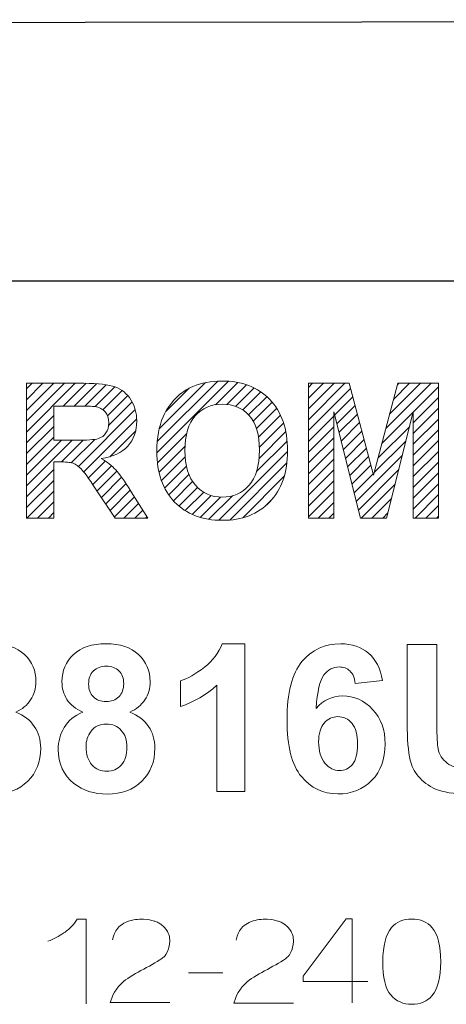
# Model space of a CAD drawing. Header units: millimetres. Extents: x 5 to 192, y 9 to 98.
# Tile 14 of 52: x 37 to 44, y 70 to 87. Entities that reach past the tile are written whole.
import ezdxf

# ---------------------------------------------------------------- set-up
doc = ezdxf.new("R2010")
doc.units = ezdxf.units.MM
doc.header["$MEASUREMENT"] = 0
doc.layers.add('Vrstva 1', color=7, linetype='Continuous')

msp = doc.modelspace()

# ---------------------------------------------------------------- linework, layer by layer
at = {"layer": 'Vrstva 1', "color": 250, "lineweight": 25}
msp.add_open_spline([(27.474, 82.469), (27.474, 82.469), (27.474, 85.739), (27.474, 85.739), (27.474, 85.739), (27.474, 85.739), (27.517, 86.088), (27.517, 86.088), (27.517, 86.088), (27.517, 86.088), (27.648, 86.35), (27.648, 86.35), (27.648, 86.35), (27.648, 86.35), (27.866, 86.524), (27.866, 86.524), (27.866, 86.524), (27.866, 86.524), (28.128, 86.698), (28.128, 86.698), (28.128, 86.698), (28.128, 86.698), (28.389, 86.786), (28.389, 86.786), (28.389, 86.786), (28.389, 86.786), (28.651, 86.829), (28.651, 86.829), (28.651, 86.829), (28.651, 86.829), (70.578, 86.881), (70.578, 86.881), (70.578, 86.881), (70.578, 86.881), (70.977, 86.836), (70.977, 86.836), (70.977, 86.836), (70.977, 86.836), (71.243, 86.704), (71.243, 86.704), (71.243, 86.704), (71.243, 86.704), (71.42, 86.482), (71.42, 86.482), (71.42, 86.482), (71.42, 86.482), (71.553, 86.216), (71.553, 86.216), (71.553, 86.216), (71.553, 86.216), (71.642, 85.906), (71.642, 85.906), (71.642, 85.906), (71.642, 85.906), (71.642, 82.451), (71.642, 82.451)], degree=3, knots=[0, 0, 0, 0, 0.071429, 0.071429, 0.071429, 0.071429, 0.142857, 0.142857, 0.142857, 0.142857, 0.214286, 0.214286, 0.214286, 0.214286, 0.285714, 0.285714, 0.285714, 0.285714, 0.357143, 0.357143, 0.357143, 0.357143, 0.428571, 0.428571, 0.428571, 0.428571, 0.5, 0.5, 0.5, 0.5, 0.571429, 0.571429, 0.571429, 0.571429, 0.642857, 0.642857, 0.642857, 0.642857, 0.714286, 0.714286, 0.714286, 0.714286, 0.785714, 0.785714, 0.785714, 0.785714, 0.857143, 0.857143, 0.857143, 0.857143, 0.928571, 0.928571, 0.928571, 0.928571, 1, 1, 1, 1], dxfattribs=at)
at = {"layer": 'Vrstva 1', "lineweight": 25}
msp.add_open_spline([(71.704, 82.482), (71.704, 82.482), (27.53, 82.482), (27.53, 82.482)], degree=3, dxfattribs=at)
at = {"layer": 'Vrstva 1', "color": 250, "lineweight": 5}
for points in [[(36.984, 80.666), (36.984, 80.666), (37.079, 80.761), (37.079, 80.761)], [(36.984, 80.484), (36.984, 80.484), (37.26, 80.761), (37.26, 80.761)], [(36.984, 80.303), (36.984, 80.303), (37.442, 80.761), (37.442, 80.761)], [(36.984, 80.121), (36.984, 80.121), (37.624, 80.761), (37.624, 80.761)], [(36.984, 79.94), (36.984, 79.94), (37.805, 80.761), (37.805, 80.761)], [(37.603, 80.377), (37.603, 80.377), (37.986, 80.76), (37.986, 80.76)], [(37.784, 80.377), (37.784, 80.377), (38.162, 80.754), (38.162, 80.754)], [(37.965, 80.376), (37.965, 80.376), (38.326, 80.736), (38.326, 80.736)], [(39.178, 79.592), (39.178, 79.592), (40.382, 80.795), (40.382, 80.795)], [(39.185, 79.78), (39.185, 79.78), (40.202, 80.797), (40.202, 80.797)], [(39.217, 79.994), (39.217, 79.994), (39.996, 80.773), (39.996, 80.773)], [(40.167, 80.399), (40.167, 80.399), (40.542, 80.774), (40.542, 80.774)], [(40.354, 80.404), (40.354, 80.404), (40.685, 80.736), (40.685, 80.736)], [(41.73, 80.691), (41.73, 80.691), (41.799, 80.761), (41.799, 80.761)], [(41.73, 80.51), (41.73, 80.51), (41.981, 80.761), (41.981, 80.761)], [(41.73, 80.328), (41.73, 80.328), (42.162, 80.761), (42.162, 80.761)], [(41.73, 80.146), (41.73, 80.146), (42.344, 80.761), (42.344, 80.761)], [(43.032, 79.997), (43.032, 79.997), (43.796, 80.761), (43.796, 80.761)], [(43.097, 80.243), (43.097, 80.243), (43.615, 80.761), (43.615, 80.761)], [(43.162, 80.489), (43.162, 80.489), (43.433, 80.761), (43.433, 80.761)], [(43.227, 80.736), (43.227, 80.736), (43.251, 80.761), (43.251, 80.761)], [(38.139, 80.368), (38.139, 80.368), (38.472, 80.701), (38.472, 80.701)], [(38.268, 80.316), (38.268, 80.316), (38.592, 80.64), (38.592, 80.64)], [(38.347, 80.213), (38.347, 80.213), (38.687, 80.554), (38.687, 80.554)], [(39.329, 80.288), (39.329, 80.288), (39.719, 80.677), (39.719, 80.677)], [(40.503, 80.372), (40.503, 80.372), (40.814, 80.683), (40.814, 80.683)], [(40.624, 80.312), (40.624, 80.312), (40.928, 80.615), (40.928, 80.615)], [(41.73, 79.965), (41.73, 79.965), (42.438, 80.673), (42.438, 80.673)], [(42.968, 79.751), (42.968, 79.751), (43.92, 80.703), (43.92, 80.703)], [(38.365, 80.05), (38.365, 80.05), (38.762, 80.446), (38.762, 80.446)], [(40.723, 80.229), (40.723, 80.229), (41.029, 80.535), (41.029, 80.535)], [(40.8, 80.124), (40.8, 80.124), (41.118, 80.443), (41.118, 80.443)], [(42.169, 80.222), (42.169, 80.222), (42.476, 80.53), (42.476, 80.53)], [(42.205, 80.077), (42.205, 80.077), (42.515, 80.387), (42.515, 80.387)], [(43.495, 80.096), (43.495, 80.096), (43.92, 80.521), (43.92, 80.521)], [(36.984, 79.758), (36.984, 79.758), (37.443, 80.216), (37.443, 80.216)], [(37.858, 79.361), (37.858, 79.361), (38.814, 80.317), (38.814, 80.317)], [(40.855, 79.998), (40.855, 79.998), (41.196, 80.339), (41.196, 80.339)], [(40.889, 79.851), (40.889, 79.851), (41.26, 80.222), (41.26, 80.222)], [(42.242, 79.932), (42.242, 79.932), (42.553, 80.243), (42.553, 80.243)], [(43.495, 79.915), (43.495, 79.915), (43.92, 80.34), (43.92, 80.34)], [(37.947, 79.268), (37.947, 79.268), (38.839, 80.16), (38.839, 80.16)], [(40.904, 79.684), (40.904, 79.684), (41.312, 80.091), (41.312, 80.091)], [(41.73, 79.783), (41.73, 79.783), (42.155, 80.208), (42.155, 80.208)], [(42.278, 79.787), (42.278, 79.787), (42.591, 80.1), (42.591, 80.1)], [(43.495, 79.733), (43.495, 79.733), (43.92, 80.158), (43.92, 80.158)], [(36.984, 79.577), (36.984, 79.577), (37.443, 80.035), (37.443, 80.035)], [(38.384, 79.524), (38.384, 79.524), (38.822, 79.962), (38.822, 79.962)], [(39.188, 79.421), (39.188, 79.421), (39.678, 79.91), (39.678, 79.91)], [(40.899, 79.497), (40.899, 79.497), (41.349, 79.947), (41.349, 79.947)], [(41.73, 79.602), (41.73, 79.602), (42.155, 80.027), (42.155, 80.027)], [(42.315, 79.642), (42.315, 79.642), (42.629, 79.956), (42.629, 79.956)], [(42.903, 79.504), (42.903, 79.504), (43.434, 80.035), (43.434, 80.035)], [(43.495, 79.552), (43.495, 79.552), (43.92, 79.977), (43.92, 79.977)], [(36.984, 79.395), (36.984, 79.395), (37.443, 79.853), (37.443, 79.853)], [(36.984, 79.213), (36.984, 79.213), (37.572, 79.801), (37.572, 79.801)], [(36.984, 79.032), (36.984, 79.032), (37.754, 79.801), (37.754, 79.801)], [(37.573, 79.439), (37.573, 79.439), (37.937, 79.803), (37.937, 79.803)], [(37.737, 79.422), (37.737, 79.422), (38.132, 79.816), (38.132, 79.816)], [(40.856, 79.273), (40.856, 79.273), (41.371, 79.788), (41.371, 79.788)], [(41.73, 79.42), (41.73, 79.42), (42.155, 79.845), (42.155, 79.845)], [(42.351, 79.497), (42.351, 79.497), (42.667, 79.813), (42.667, 79.813)], [(42.838, 79.258), (42.838, 79.258), (43.373, 79.792), (43.373, 79.792)], [(43.495, 79.37), (43.495, 79.37), (43.92, 79.795), (43.92, 79.795)], [(39.214, 79.265), (39.214, 79.265), (39.652, 79.702), (39.652, 79.702)], [(40.22, 78.455), (40.22, 78.455), (41.378, 79.614), (41.378, 79.614)], [(41.73, 79.239), (41.73, 79.239), (42.155, 79.664), (42.155, 79.664)], [(42.388, 79.352), (42.388, 79.352), (42.705, 79.67), (42.705, 79.67)], [(43.495, 79.189), (43.495, 79.189), (43.92, 79.614), (43.92, 79.614)], [(38.024, 79.164), (38.024, 79.164), (38.31, 79.45), (38.31, 79.45)], [(39.255, 79.124), (39.255, 79.124), (39.654, 79.523), (39.654, 79.523)], [(40.405, 78.459), (40.405, 78.459), (41.367, 79.421), (41.367, 79.421)], [(41.73, 79.057), (41.73, 79.057), (42.155, 79.482), (42.155, 79.482)], [(42.424, 79.207), (42.424, 79.207), (42.743, 79.526), (42.743, 79.526)], [(42.533, 78.772), (42.533, 78.772), (43.311, 79.55), (43.311, 79.55)], [(43.495, 79.007), (43.495, 79.007), (43.92, 79.432), (43.92, 79.432)], [(36.984, 78.85), (36.984, 78.85), (37.443, 79.309), (37.443, 79.309)], [(38.098, 79.056), (38.098, 79.056), (38.414, 79.372), (38.414, 79.372)], [(38.171, 78.948), (38.171, 78.948), (38.505, 79.282), (38.505, 79.282)], [(39.309, 78.997), (39.309, 78.997), (39.675, 79.363), (39.675, 79.363)], [(39.377, 78.883), (39.377, 78.883), (39.718, 79.224), (39.718, 79.224)], [(41.73, 78.876), (41.73, 78.876), (42.155, 79.301), (42.155, 79.301)], [(42.46, 79.062), (42.46, 79.062), (42.781, 79.383), (42.781, 79.383)], [(42.497, 78.917), (42.497, 78.917), (42.82, 79.239), (42.82, 79.239)], [(42.57, 78.627), (42.57, 78.627), (43.25, 79.307), (43.25, 79.307)], [(43.495, 78.826), (43.495, 78.826), (43.92, 79.251), (43.92, 79.251)], [(36.984, 78.669), (36.984, 78.669), (37.443, 79.127), (37.443, 79.127)], [(38.244, 78.839), (38.244, 78.839), (38.585, 79.18), (38.585, 79.18)], [(38.317, 78.73), (38.317, 78.73), (38.659, 79.072), (38.659, 79.072)], [(39.458, 78.782), (39.458, 78.782), (39.78, 79.105), (39.78, 79.105)], [(40.624, 78.497), (40.624, 78.497), (41.323, 79.195), (41.323, 79.195)], [(41.73, 78.694), (41.73, 78.694), (42.155, 79.119), (42.155, 79.119)], [(42.617, 78.492), (42.617, 78.492), (43.189, 79.064), (43.189, 79.064)], [(43.495, 78.644), (43.495, 78.644), (43.92, 79.069), (43.92, 79.069)], [(36.989, 78.492), (36.989, 78.492), (37.443, 78.946), (37.443, 78.946)], [(38.389, 78.622), (38.389, 78.622), (38.73, 78.962), (38.73, 78.962)], [(39.55, 78.693), (39.55, 78.693), (39.864, 79.007), (39.864, 79.007)], [(39.655, 78.617), (39.655, 78.617), (39.966, 78.928), (39.966, 78.928)], [(41.73, 78.512), (41.73, 78.512), (42.155, 78.938), (42.155, 78.938)], [(37.171, 78.492), (37.171, 78.492), (37.443, 78.764), (37.443, 78.764)], [(38.462, 78.513), (38.462, 78.513), (38.8, 78.85), (38.8, 78.85)], [(38.623, 78.492), (38.623, 78.492), (38.869, 78.739), (38.869, 78.739)], [(39.773, 78.553), (39.773, 78.553), (40.092, 78.872), (40.092, 78.872)], [(39.906, 78.504), (39.906, 78.504), (40.247, 78.846), (40.247, 78.846)], [(40.054, 78.471), (40.054, 78.471), (40.45, 78.866), (40.45, 78.866)], [(40.995, 78.686), (40.995, 78.686), (41.13, 78.821), (41.13, 78.821)], [(41.891, 78.492), (41.891, 78.492), (42.155, 78.756), (42.155, 78.756)], [(42.799, 78.492), (42.799, 78.492), (43.128, 78.821), (43.128, 78.821)], [(43.525, 78.492), (43.525, 78.492), (43.92, 78.888), (43.92, 78.888)], [(37.352, 78.492), (37.352, 78.492), (37.443, 78.583), (37.443, 78.583)], [(38.805, 78.492), (38.805, 78.492), (38.939, 78.627), (38.939, 78.627)], [(42.073, 78.492), (42.073, 78.492), (42.155, 78.575), (42.155, 78.575)], [(42.98, 78.492), (42.98, 78.492), (43.066, 78.578), (43.066, 78.578)], [(43.707, 78.492), (43.707, 78.492), (43.92, 78.706), (43.92, 78.706)], [(38.986, 78.492), (38.986, 78.492), (39.009, 78.515), (39.009, 78.515)], [(43.888, 78.492), (43.888, 78.492), (43.92, 78.524), (43.92, 78.524)], [(39.709, 70.835), (39.709, 70.835), (40.289, 70.835), (40.289, 70.835)]]:
    msp.add_open_spline(points, degree=3, dxfattribs=at)
for points, knots in [([(36.984, 78.492), (36.984, 78.492), (36.984, 80.76), (36.984, 80.76), (36.984, 80.76), (36.984, 80.76), (37.948, 80.76), (37.948, 80.76), (37.948, 80.76), (38.191, 80.76), (38.367, 80.74), (38.477, 80.699), (38.477, 80.699), (38.586, 80.658), (38.675, 80.586), (38.741, 80.482), (38.741, 80.482), (38.807, 80.378), (38.839, 80.259), (38.839, 80.125), (38.839, 80.125), (38.839, 79.955), (38.789, 79.814), (38.689, 79.703), (38.689, 79.703), (38.59, 79.592), (38.44, 79.522), (38.24, 79.493), (38.24, 79.493), (38.34, 79.435), (38.422, 79.372), (38.486, 79.303), (38.486, 79.303), (38.55, 79.234), (38.637, 79.111), (38.746, 78.935), (38.746, 78.935), (38.746, 78.935), (39.024, 78.492), (39.024, 78.492), (39.024, 78.492), (39.024, 78.492), (38.476, 78.492), (38.476, 78.492), (38.476, 78.492), (38.476, 78.492), (38.145, 78.986), (38.145, 78.986), (38.145, 78.986), (38.027, 79.162), (37.947, 79.273), (37.904, 79.319), (37.904, 79.319), (37.86, 79.365), (37.814, 79.396), (37.766, 79.414), (37.766, 79.414), (37.717, 79.431), (37.641, 79.439), (37.535, 79.439), (37.535, 79.439), (37.535, 79.439), (37.443, 79.439), (37.443, 79.439), (37.443, 79.439), (37.443, 79.439), (37.443, 78.492), (37.443, 78.492), (37.443, 78.492), (37.443, 78.492), (36.984, 78.492), (36.984, 78.492)], [0, 0, 0, 0, 0.055556, 0.055556, 0.055556, 0.055556, 0.111111, 0.111111, 0.111111, 0.111111, 0.166667, 0.166667, 0.166667, 0.166667, 0.222222, 0.222222, 0.222222, 0.222222, 0.277778, 0.277778, 0.277778, 0.277778, 0.333333, 0.333333, 0.333333, 0.333333, 0.388889, 0.388889, 0.388889, 0.388889, 0.444444, 0.444444, 0.444444, 0.444444, 0.5, 0.5, 0.5, 0.5, 0.555556, 0.555556, 0.555556, 0.555556, 0.611111, 0.611111, 0.611111, 0.611111, 0.666667, 0.666667, 0.666667, 0.666667, 0.722222, 0.722222, 0.722222, 0.722222, 0.777778, 0.777778, 0.777778, 0.777778, 0.833333, 0.833333, 0.833333, 0.833333, 0.888889, 0.888889, 0.888889, 0.888889, 0.944444, 0.944444, 0.944444, 0.944444, 1, 1, 1, 1]), ([(39.178, 79.612), (39.178, 79.844), (39.213, 80.037), (39.282, 80.194), (39.282, 80.194), (39.334, 80.309), (39.404, 80.413), (39.493, 80.505), (39.493, 80.505), (39.582, 80.597), (39.68, 80.665), (39.786, 80.709), (39.786, 80.709), (39.928, 80.769), (40.09, 80.799), (40.275, 80.799), (40.275, 80.799), (40.609, 80.799), (40.877, 80.695), (41.077, 80.488), (41.077, 80.488), (41.278, 80.281), (41.378, 79.993), (41.378, 79.623), (41.378, 79.623), (41.378, 79.257), (41.279, 78.971), (41.079, 78.764), (41.079, 78.764), (40.88, 78.557), (40.614, 78.454), (40.282, 78.454), (40.282, 78.454), (39.944, 78.454), (39.676, 78.557), (39.477, 78.762), (39.477, 78.762), (39.278, 78.968), (39.178, 79.252), (39.178, 79.612)], [0, 0, 0, 0, 0.1, 0.1, 0.1, 0.1, 0.2, 0.2, 0.2, 0.2, 0.3, 0.3, 0.3, 0.3, 0.4, 0.4, 0.4, 0.4, 0.5, 0.5, 0.5, 0.5, 0.6, 0.6, 0.6, 0.6, 0.7, 0.7, 0.7, 0.7, 0.8, 0.8, 0.8, 0.8, 0.9, 0.9, 0.9, 0.9, 1, 1, 1, 1]), ([(41.73, 78.492), (41.73, 78.492), (41.73, 80.76), (41.73, 80.76), (41.73, 80.76), (41.73, 80.76), (42.415, 80.76), (42.415, 80.76), (42.415, 80.76), (42.415, 80.76), (42.826, 79.213), (42.826, 79.213), (42.826, 79.213), (42.826, 79.213), (43.233, 80.76), (43.233, 80.76), (43.233, 80.76), (43.233, 80.76), (43.92, 80.76), (43.92, 80.76), (43.92, 80.76), (43.92, 80.76), (43.92, 78.492), (43.92, 78.492), (43.92, 78.492), (43.92, 78.492), (43.495, 78.492), (43.495, 78.492), (43.495, 78.492), (43.495, 78.492), (43.495, 80.278), (43.495, 80.278), (43.495, 80.278), (43.495, 80.278), (43.045, 78.492), (43.045, 78.492), (43.045, 78.492), (43.045, 78.492), (42.604, 78.492), (42.604, 78.492), (42.604, 78.492), (42.604, 78.492), (42.155, 80.278), (42.155, 80.278), (42.155, 80.278), (42.155, 80.278), (42.155, 78.492), (42.155, 78.492), (42.155, 78.492), (42.155, 78.492), (41.73, 78.492), (41.73, 78.492)], [0, 0, 0, 0, 0.076923, 0.076923, 0.076923, 0.076923, 0.153846, 0.153846, 0.153846, 0.153846, 0.230769, 0.230769, 0.230769, 0.230769, 0.307692, 0.307692, 0.307692, 0.307692, 0.384615, 0.384615, 0.384615, 0.384615, 0.461538, 0.461538, 0.461538, 0.461538, 0.538462, 0.538462, 0.538462, 0.538462, 0.615385, 0.615385, 0.615385, 0.615385, 0.692308, 0.692308, 0.692308, 0.692308, 0.769231, 0.769231, 0.769231, 0.769231, 0.846154, 0.846154, 0.846154, 0.846154, 0.923077, 0.923077, 0.923077, 0.923077, 1, 1, 1, 1]), ([(39.65, 79.628), (39.65, 79.371), (39.71, 79.176), (39.828, 79.044), (39.828, 79.044), (39.947, 78.911), (40.097, 78.845), (40.28, 78.845), (40.28, 78.845), (40.462, 78.845), (40.612, 78.91), (40.729, 79.043), (40.729, 79.043), (40.846, 79.174), (40.905, 79.371), (40.905, 79.634), (40.905, 79.634), (40.905, 79.894), (40.848, 80.088), (40.734, 80.216), (40.734, 80.216), (40.62, 80.344), (40.468, 80.408), (40.28, 80.408), (40.28, 80.408), (40.091, 80.408), (39.939, 80.343), (39.823, 80.213), (39.823, 80.213), (39.708, 80.084), (39.65, 79.889), (39.65, 79.628)], [0, 0, 0, 0, 0.125, 0.125, 0.125, 0.125, 0.25, 0.25, 0.25, 0.25, 0.375, 0.375, 0.375, 0.375, 0.5, 0.5, 0.5, 0.5, 0.625, 0.625, 0.625, 0.625, 0.75, 0.75, 0.75, 0.75, 0.875, 0.875, 0.875, 0.875, 1, 1, 1, 1]), ([(37.443, 79.801), (37.443, 79.801), (37.781, 79.801), (37.781, 79.801), (37.781, 79.801), (38.001, 79.801), (38.138, 79.81), (38.193, 79.829), (38.193, 79.829), (38.247, 79.847), (38.29, 79.88), (38.321, 79.925), (38.321, 79.925), (38.352, 79.97), (38.368, 80.027), (38.368, 80.095), (38.368, 80.095), (38.368, 80.172), (38.347, 80.233), (38.306, 80.28), (38.306, 80.28), (38.266, 80.327), (38.208, 80.356), (38.134, 80.369), (38.134, 80.369), (38.097, 80.374), (37.985, 80.376), (37.8, 80.376), (37.8, 80.376), (37.8, 80.376), (37.443, 80.376), (37.443, 80.376), (37.443, 80.376), (37.443, 80.376), (37.443, 79.801), (37.443, 79.801)], [0, 0, 0, 0, 0.111111, 0.111111, 0.111111, 0.111111, 0.222222, 0.222222, 0.222222, 0.222222, 0.333333, 0.333333, 0.333333, 0.333333, 0.444444, 0.444444, 0.444444, 0.444444, 0.555556, 0.555556, 0.555556, 0.555556, 0.666667, 0.666667, 0.666667, 0.666667, 0.777778, 0.777778, 0.777778, 0.777778, 0.888889, 0.888889, 0.888889, 0.888889, 1, 1, 1, 1]), ([(36.009, 75.226), (35.886, 75.278), (35.797, 75.349), (35.741, 75.44), (35.741, 75.44), (35.685, 75.53), (35.658, 75.63), (35.658, 75.738), (35.658, 75.738), (35.658, 75.922), (35.722, 76.075), (35.851, 76.195), (35.851, 76.195), (35.98, 76.315), (36.163, 76.376), (36.4, 76.376), (36.4, 76.376), (36.635, 76.376), (36.818, 76.315), (36.948, 76.195), (36.948, 76.195), (37.078, 76.075), (37.143, 75.922), (37.143, 75.738), (37.143, 75.738), (37.143, 75.623), (37.113, 75.521), (37.053, 75.431), (37.053, 75.431), (36.994, 75.342), (36.91, 75.273), (36.802, 75.226), (36.802, 75.226), (36.939, 75.171), (37.043, 75.091), (37.115, 74.985), (37.115, 74.985), (37.186, 74.879), (37.222, 74.757), (37.222, 74.619), (37.222, 74.619), (37.222, 74.39), (37.149, 74.205), (37.003, 74.062), (37.003, 74.062), (36.858, 73.919), (36.664, 73.847), (36.422, 73.847), (36.422, 73.847), (36.197, 73.847), (36.01, 73.906), (35.86, 74.024), (35.86, 74.024), (35.683, 74.164), (35.595, 74.356), (35.595, 74.599), (35.595, 74.599), (35.595, 74.732), (35.628, 74.855), (35.695, 74.967), (35.695, 74.967), (35.761, 75.079), (35.866, 75.166), (36.009, 75.226)], [0, 0, 0, 0, 0.0625, 0.0625, 0.0625, 0.0625, 0.125, 0.125, 0.125, 0.125, 0.1875, 0.1875, 0.1875, 0.1875, 0.25, 0.25, 0.25, 0.25, 0.3125, 0.3125, 0.3125, 0.3125, 0.375, 0.375, 0.375, 0.375, 0.4375, 0.4375, 0.4375, 0.4375, 0.5, 0.5, 0.5, 0.5, 0.5625, 0.5625, 0.5625, 0.5625, 0.625, 0.625, 0.625, 0.625, 0.6875, 0.6875, 0.6875, 0.6875, 0.75, 0.75, 0.75, 0.75, 0.8125, 0.8125, 0.8125, 0.8125, 0.875, 0.875, 0.875, 0.875, 0.9375, 0.9375, 0.9375, 0.9375, 1, 1, 1, 1]), ([(37.931, 75.226), (37.808, 75.278), (37.719, 75.349), (37.664, 75.44), (37.664, 75.44), (37.608, 75.53), (37.58, 75.63), (37.58, 75.738), (37.58, 75.738), (37.58, 75.922), (37.644, 76.075), (37.773, 76.195), (37.773, 76.195), (37.902, 76.315), (38.085, 76.376), (38.323, 76.376), (38.323, 76.376), (38.558, 76.376), (38.74, 76.315), (38.87, 76.195), (38.87, 76.195), (39, 76.075), (39.065, 75.922), (39.065, 75.738), (39.065, 75.738), (39.065, 75.623), (39.035, 75.521), (38.975, 75.431), (38.975, 75.431), (38.916, 75.342), (38.832, 75.273), (38.724, 75.226), (38.724, 75.226), (38.861, 75.171), (38.966, 75.091), (39.037, 74.985), (39.037, 74.985), (39.109, 74.879), (39.144, 74.757), (39.144, 74.619), (39.144, 74.619), (39.144, 74.39), (39.072, 74.205), (38.926, 74.062), (38.926, 74.062), (38.78, 73.919), (38.587, 73.847), (38.345, 73.847), (38.345, 73.847), (38.119, 73.847), (37.932, 73.906), (37.782, 74.024), (37.782, 74.024), (37.605, 74.164), (37.517, 74.356), (37.517, 74.599), (37.517, 74.599), (37.517, 74.732), (37.551, 74.855), (37.617, 74.967), (37.617, 74.967), (37.683, 75.079), (37.788, 75.166), (37.931, 75.226)], [0, 0, 0, 0, 0.0625, 0.0625, 0.0625, 0.0625, 0.125, 0.125, 0.125, 0.125, 0.1875, 0.1875, 0.1875, 0.1875, 0.25, 0.25, 0.25, 0.25, 0.3125, 0.3125, 0.3125, 0.3125, 0.375, 0.375, 0.375, 0.375, 0.4375, 0.4375, 0.4375, 0.4375, 0.5, 0.5, 0.5, 0.5, 0.5625, 0.5625, 0.5625, 0.5625, 0.625, 0.625, 0.625, 0.625, 0.6875, 0.6875, 0.6875, 0.6875, 0.75, 0.75, 0.75, 0.75, 0.8125, 0.8125, 0.8125, 0.8125, 0.875, 0.875, 0.875, 0.875, 0.9375, 0.9375, 0.9375, 0.9375, 1, 1, 1, 1]), ([(40.66, 73.891), (40.66, 73.891), (40.186, 73.891), (40.186, 73.891), (40.186, 73.891), (40.186, 73.891), (40.186, 75.679), (40.186, 75.679), (40.186, 75.679), (40.012, 75.516), (39.809, 75.397), (39.573, 75.319), (39.573, 75.319), (39.573, 75.319), (39.573, 75.75), (39.573, 75.75), (39.573, 75.75), (39.697, 75.79), (39.832, 75.867), (39.977, 75.98), (39.977, 75.98), (40.122, 76.093), (40.222, 76.225), (40.275, 76.376), (40.275, 76.376), (40.275, 76.376), (40.66, 76.376), (40.66, 76.376), (40.66, 76.376), (40.66, 76.376), (40.66, 73.891), (40.66, 73.891)], [0, 0, 0, 0, 0.125, 0.125, 0.125, 0.125, 0.25, 0.25, 0.25, 0.25, 0.375, 0.375, 0.375, 0.375, 0.5, 0.5, 0.5, 0.5, 0.625, 0.625, 0.625, 0.625, 0.75, 0.75, 0.75, 0.75, 0.875, 0.875, 0.875, 0.875, 1, 1, 1, 1]), ([(42.976, 75.759), (42.976, 75.759), (42.517, 75.709), (42.517, 75.709), (42.517, 75.709), (42.506, 75.803), (42.476, 75.873), (42.429, 75.918), (42.429, 75.918), (42.382, 75.963), (42.32, 75.986), (42.245, 75.986), (42.245, 75.986), (42.145, 75.986), (42.06, 75.941), (41.991, 75.851), (41.991, 75.851), (41.922, 75.761), (41.878, 75.573), (41.86, 75.289), (41.86, 75.289), (41.979, 75.428), (42.125, 75.498), (42.301, 75.498), (42.301, 75.498), (42.499, 75.498), (42.668, 75.422), (42.809, 75.272), (42.809, 75.272), (42.951, 75.121), (43.021, 74.926), (43.021, 74.688), (43.021, 74.688), (43.021, 74.434), (42.947, 74.232), (42.798, 74.078), (42.798, 74.078), (42.65, 73.926), (42.459, 73.849), (42.226, 73.849), (42.226, 73.849), (41.977, 73.849), (41.771, 73.946), (41.611, 74.14), (41.611, 74.14), (41.45, 74.334), (41.369, 74.652), (41.369, 75.095), (41.369, 75.095), (41.369, 75.548), (41.453, 75.875), (41.62, 76.075), (41.62, 76.075), (41.788, 76.276), (42.006, 76.376), (42.274, 76.376), (42.274, 76.376), (42.461, 76.376), (42.617, 76.323), (42.74, 76.218), (42.74, 76.218), (42.864, 76.113), (42.942, 75.96), (42.976, 75.759)], [0, 0, 0, 0, 0.0625, 0.0625, 0.0625, 0.0625, 0.125, 0.125, 0.125, 0.125, 0.1875, 0.1875, 0.1875, 0.1875, 0.25, 0.25, 0.25, 0.25, 0.3125, 0.3125, 0.3125, 0.3125, 0.375, 0.375, 0.375, 0.375, 0.4375, 0.4375, 0.4375, 0.4375, 0.5, 0.5, 0.5, 0.5, 0.5625, 0.5625, 0.5625, 0.5625, 0.625, 0.625, 0.625, 0.625, 0.6875, 0.6875, 0.6875, 0.6875, 0.75, 0.75, 0.75, 0.75, 0.8125, 0.8125, 0.8125, 0.8125, 0.875, 0.875, 0.875, 0.875, 0.9375, 0.9375, 0.9375, 0.9375, 1, 1, 1, 1]), ([(43.393, 76.366), (43.393, 76.366), (43.892, 76.366), (43.892, 76.366), (43.892, 76.366), (43.892, 76.366), (43.892, 75.026), (43.892, 75.026), (43.892, 75.026), (43.892, 74.813), (43.899, 74.675), (43.911, 74.612), (43.911, 74.612), (43.932, 74.51), (43.984, 74.429), (44.064, 74.368), (44.064, 74.368), (44.144, 74.307), (44.254, 74.276), (44.394, 74.276), (44.394, 74.276), (44.535, 74.276), (44.643, 74.305), (44.715, 74.363), (44.715, 74.363), (44.787, 74.421), (44.83, 74.492), (44.844, 74.576), (44.844, 74.576), (44.859, 74.661), (44.866, 74.801), (44.866, 74.997), (44.866, 74.997), (44.866, 74.997), (44.866, 76.366), (44.866, 76.366), (44.866, 76.366), (44.866, 76.366), (45.366, 76.366), (45.366, 76.366), (45.366, 76.366), (45.366, 76.366), (45.366, 75.066), (45.366, 75.066), (45.366, 75.066), (45.366, 74.769), (45.352, 74.559), (45.325, 74.436), (45.325, 74.436), (45.298, 74.313), (45.249, 74.21), (45.176, 74.126), (45.176, 74.126), (45.103, 74.042), (45.006, 73.974), (44.885, 73.924), (44.885, 73.924), (44.764, 73.874), (44.605, 73.849), (44.409, 73.849), (44.409, 73.849), (44.172, 73.849), (43.993, 73.876), (43.871, 73.931), (43.871, 73.931), (43.749, 73.986), (43.653, 74.057), (43.582, 74.144), (43.582, 74.144), (43.511, 74.231), (43.464, 74.322), (43.442, 74.418), (43.442, 74.418), (43.409, 74.559), (43.393, 74.769), (43.393, 75.046), (43.393, 75.046), (43.393, 75.046), (43.393, 76.366), (43.393, 76.366)], [0, 0, 0, 0, 0.05, 0.05, 0.05, 0.05, 0.1, 0.1, 0.1, 0.1, 0.15, 0.15, 0.15, 0.15, 0.2, 0.2, 0.2, 0.2, 0.25, 0.25, 0.25, 0.25, 0.3, 0.3, 0.3, 0.3, 0.35, 0.35, 0.35, 0.35, 0.4, 0.4, 0.4, 0.4, 0.45, 0.45, 0.45, 0.45, 0.5, 0.5, 0.5, 0.5, 0.55, 0.55, 0.55, 0.55, 0.6, 0.6, 0.6, 0.6, 0.65, 0.65, 0.65, 0.65, 0.7, 0.7, 0.7, 0.7, 0.75, 0.75, 0.75, 0.75, 0.8, 0.8, 0.8, 0.8, 0.85, 0.85, 0.85, 0.85, 0.9, 0.9, 0.9, 0.9, 0.95, 0.95, 0.95, 0.95, 1, 1, 1, 1]), ([(38.029, 75.704), (38.029, 75.609), (38.055, 75.535), (38.109, 75.483), (38.109, 75.483), (38.163, 75.43), (38.233, 75.403), (38.323, 75.403), (38.323, 75.403), (38.413, 75.403), (38.485, 75.43), (38.539, 75.484), (38.539, 75.484), (38.592, 75.537), (38.619, 75.611), (38.619, 75.705), (38.619, 75.705), (38.619, 75.795), (38.593, 75.865), (38.539, 75.919), (38.539, 75.919), (38.486, 75.973), (38.416, 75.999), (38.327, 75.999), (38.327, 75.999), (38.236, 75.999), (38.164, 75.972), (38.11, 75.918), (38.11, 75.918), (38.056, 75.864), (38.029, 75.793), (38.029, 75.704)], [0, 0, 0, 0, 0.125, 0.125, 0.125, 0.125, 0.25, 0.25, 0.25, 0.25, 0.375, 0.375, 0.375, 0.375, 0.5, 0.5, 0.5, 0.5, 0.625, 0.625, 0.625, 0.625, 0.75, 0.75, 0.75, 0.75, 0.875, 0.875, 0.875, 0.875, 1, 1, 1, 1]), ([(41.901, 74.725), (41.901, 74.571), (41.936, 74.452), (42.007, 74.368), (42.007, 74.368), (42.078, 74.284), (42.159, 74.242), (42.25, 74.242), (42.25, 74.242), (42.338, 74.242), (42.411, 74.277), (42.47, 74.345), (42.47, 74.345), (42.528, 74.414), (42.557, 74.527), (42.557, 74.683), (42.557, 74.683), (42.557, 74.843), (42.526, 74.962), (42.463, 75.036), (42.463, 75.036), (42.4, 75.111), (42.321, 75.149), (42.226, 75.149), (42.226, 75.149), (42.135, 75.149), (42.058, 75.113), (41.995, 75.042), (41.995, 75.042), (41.932, 74.97), (41.901, 74.864), (41.901, 74.725)], [0, 0, 0, 0, 0.125, 0.125, 0.125, 0.125, 0.25, 0.25, 0.25, 0.25, 0.375, 0.375, 0.375, 0.375, 0.5, 0.5, 0.5, 0.5, 0.625, 0.625, 0.625, 0.625, 0.75, 0.75, 0.75, 0.75, 0.875, 0.875, 0.875, 0.875, 1, 1, 1, 1]), ([(37.985, 74.644), (37.985, 74.513), (38.019, 74.411), (38.085, 74.338), (38.085, 74.338), (38.152, 74.265), (38.236, 74.229), (38.336, 74.229), (38.336, 74.229), (38.434, 74.229), (38.515, 74.264), (38.579, 74.334), (38.579, 74.334), (38.643, 74.404), (38.675, 74.506), (38.675, 74.639), (38.675, 74.639), (38.675, 74.755), (38.642, 74.848), (38.577, 74.918), (38.577, 74.918), (38.512, 74.989), (38.429, 75.024), (38.329, 75.024), (38.329, 75.024), (38.213, 75.024), (38.127, 74.983), (38.07, 74.904), (38.07, 74.904), (38.013, 74.824), (37.985, 74.737), (37.985, 74.644)], [0, 0, 0, 0, 0.125, 0.125, 0.125, 0.125, 0.25, 0.25, 0.25, 0.25, 0.375, 0.375, 0.375, 0.375, 0.5, 0.5, 0.5, 0.5, 0.625, 0.625, 0.625, 0.625, 0.75, 0.75, 0.75, 0.75, 0.875, 0.875, 0.875, 0.875, 1, 1, 1, 1]), ([(37.345, 71.37), (37.441, 71.403), (37.529, 71.454), (37.611, 71.508), (37.611, 71.508), (37.639, 71.527), (37.666, 71.548), (37.692, 71.569), (37.692, 71.569), (37.728, 71.602), (37.76, 71.635), (37.789, 71.672), (37.789, 71.672), (37.806, 71.695), (37.821, 71.718), (37.835, 71.743), (37.835, 71.743), (37.835, 71.743), (37.986, 71.743), (37.986, 71.743), (37.986, 71.743), (37.986, 71.743), (37.986, 70.315), (37.986, 70.315)], [0, 0, 0, 0, 0.166667, 0.166667, 0.166667, 0.166667, 0.333333, 0.333333, 0.333333, 0.333333, 0.5, 0.5, 0.5, 0.5, 0.666667, 0.666667, 0.666667, 0.666667, 0.833333, 0.833333, 0.833333, 0.833333, 1, 1, 1, 1]), ([(38.43, 71.39), (38.43, 71.39), (38.448, 71.455), (38.448, 71.455), (38.448, 71.455), (38.448, 71.455), (38.466, 71.501), (38.466, 71.501), (38.466, 71.501), (38.466, 71.501), (38.477, 71.524), (38.477, 71.524), (38.477, 71.524), (38.477, 71.524), (38.489, 71.546), (38.489, 71.546), (38.489, 71.546), (38.489, 71.546), (38.503, 71.567), (38.503, 71.567), (38.503, 71.567), (38.503, 71.567), (38.519, 71.588), (38.519, 71.588), (38.519, 71.588), (38.519, 71.588), (38.537, 71.609), (38.537, 71.609), (38.537, 71.609), (38.537, 71.609), (38.564, 71.633), (38.564, 71.633), (38.564, 71.633), (38.564, 71.633), (38.592, 71.653), (38.592, 71.653), (38.592, 71.653), (38.592, 71.653), (38.621, 71.671), (38.621, 71.671), (38.621, 71.671), (38.621, 71.671), (38.652, 71.686), (38.652, 71.686), (38.652, 71.686), (38.652, 71.686), (38.683, 71.699), (38.683, 71.699), (38.683, 71.699), (38.683, 71.699), (38.716, 71.711), (38.716, 71.711), (38.716, 71.711), (38.716, 71.711), (38.749, 71.72), (38.749, 71.72), (38.749, 71.72), (38.749, 71.72), (38.783, 71.727), (38.783, 71.727), (38.783, 71.727), (38.783, 71.727), (38.817, 71.733), (38.817, 71.733), (38.817, 71.733), (38.817, 71.733), (38.851, 71.736), (38.851, 71.736), (38.851, 71.736), (38.851, 71.736), (38.886, 71.739), (38.886, 71.739), (38.886, 71.739), (38.886, 71.739), (38.955, 71.739), (38.955, 71.739), (38.955, 71.739), (38.955, 71.739), (39.022, 71.733), (39.022, 71.733), (39.022, 71.733), (39.022, 71.733), (39.056, 71.728), (39.056, 71.728), (39.056, 71.728), (39.082, 71.723), (39.107, 71.717), (39.132, 71.709), (39.132, 71.709), (39.15, 71.703), (39.168, 71.696), (39.186, 71.688), (39.186, 71.688), (39.186, 71.688), (39.205, 71.679), (39.205, 71.679), (39.205, 71.679), (39.223, 71.668), (39.24, 71.657), (39.256, 71.645), (39.256, 71.645), (39.256, 71.645), (39.286, 71.621), (39.286, 71.621), (39.286, 71.621), (39.304, 71.603), (39.321, 71.585), (39.335, 71.566), (39.335, 71.566), (39.343, 71.554), (39.35, 71.543), (39.356, 71.532), (39.356, 71.532), (39.365, 71.515), (39.372, 71.499), (39.379, 71.482), (39.379, 71.482), (39.379, 71.482), (39.388, 71.448), (39.388, 71.448), (39.388, 71.448), (39.388, 71.448), (39.392, 71.421), (39.392, 71.421), (39.392, 71.421), (39.392, 71.421), (39.395, 71.394), (39.395, 71.394), (39.395, 71.394), (39.395, 71.394), (39.395, 71.368), (39.395, 71.368), (39.395, 71.368), (39.395, 71.368), (39.392, 71.317), (39.392, 71.317), (39.392, 71.317), (39.392, 71.317), (39.382, 71.266), (39.382, 71.266), (39.382, 71.266), (39.382, 71.266), (39.375, 71.24), (39.375, 71.24), (39.375, 71.24), (39.375, 71.24), (39.359, 71.198), (39.359, 71.198), (39.359, 71.198), (39.359, 71.198), (39.331, 71.145), (39.331, 71.145), (39.331, 71.145), (39.317, 71.123), (39.302, 71.11), (39.287, 71.098), (39.287, 71.098), (39.269, 71.084), (39.251, 71.07), (39.227, 71.055), (39.227, 71.055), (39.012, 70.916), (38.696, 70.784), (38.558, 70.636), (38.558, 70.636), (38.545, 70.62), (38.531, 70.604), (38.518, 70.588), (38.518, 70.588), (38.498, 70.564), (38.482, 70.537), (38.465, 70.511), (38.465, 70.511), (38.465, 70.511), (38.439, 70.461), (38.439, 70.461), (38.439, 70.461), (38.439, 70.461), (38.417, 70.41), (38.417, 70.41), (38.417, 70.41), (38.417, 70.41), (38.393, 70.337), (38.393, 70.337), (38.393, 70.337), (38.393, 70.337), (39.396, 70.337), (39.396, 70.337)], [0, 0, 0, 0, 0.021277, 0.021277, 0.021277, 0.021277, 0.042553, 0.042553, 0.042553, 0.042553, 0.06383, 0.06383, 0.06383, 0.06383, 0.085106, 0.085106, 0.085106, 0.085106, 0.106383, 0.106383, 0.106383, 0.106383, 0.12766, 0.12766, 0.12766, 0.12766, 0.148936, 0.148936, 0.148936, 0.148936, 0.170213, 0.170213, 0.170213, 0.170213, 0.191489, 0.191489, 0.191489, 0.191489, 0.212766, 0.212766, 0.212766, 0.212766, 0.234043, 0.234043, 0.234043, 0.234043, 0.255319, 0.255319, 0.255319, 0.255319, 0.276596, 0.276596, 0.276596, 0.276596, 0.297872, 0.297872, 0.297872, 0.297872, 0.319149, 0.319149, 0.319149, 0.319149, 0.340426, 0.340426, 0.340426, 0.340426, 0.361702, 0.361702, 0.361702, 0.361702, 0.382979, 0.382979, 0.382979, 0.382979, 0.404255, 0.404255, 0.404255, 0.404255, 0.425532, 0.425532, 0.425532, 0.425532, 0.446809, 0.446809, 0.446809, 0.446809, 0.468085, 0.468085, 0.468085, 0.468085, 0.489362, 0.489362, 0.489362, 0.489362, 0.510638, 0.510638, 0.510638, 0.510638, 0.531915, 0.531915, 0.531915, 0.531915, 0.553191, 0.553191, 0.553191, 0.553191, 0.574468, 0.574468, 0.574468, 0.574468, 0.595745, 0.595745, 0.595745, 0.595745, 0.617021, 0.617021, 0.617021, 0.617021, 0.638298, 0.638298, 0.638298, 0.638298, 0.659574, 0.659574, 0.659574, 0.659574, 0.680851, 0.680851, 0.680851, 0.680851, 0.702128, 0.702128, 0.702128, 0.702128, 0.723404, 0.723404, 0.723404, 0.723404, 0.744681, 0.744681, 0.744681, 0.744681, 0.765957, 0.765957, 0.765957, 0.765957, 0.787234, 0.787234, 0.787234, 0.787234, 0.808511, 0.808511, 0.808511, 0.808511, 0.829787, 0.829787, 0.829787, 0.829787, 0.851064, 0.851064, 0.851064, 0.851064, 0.87234, 0.87234, 0.87234, 0.87234, 0.893617, 0.893617, 0.893617, 0.893617, 0.914894, 0.914894, 0.914894, 0.914894, 0.93617, 0.93617, 0.93617, 0.93617, 0.957447, 0.957447, 0.957447, 0.957447, 0.978723, 0.978723, 0.978723, 0.978723, 1, 1, 1, 1]), ([(40.511, 71.388), (40.511, 71.388), (40.53, 71.453), (40.53, 71.453), (40.53, 71.453), (40.53, 71.453), (40.547, 71.5), (40.547, 71.5), (40.547, 71.5), (40.547, 71.5), (40.558, 71.523), (40.558, 71.523), (40.558, 71.523), (40.558, 71.523), (40.571, 71.545), (40.571, 71.545), (40.571, 71.545), (40.571, 71.545), (40.584, 71.566), (40.584, 71.566), (40.584, 71.566), (40.584, 71.566), (40.6, 71.587), (40.6, 71.587), (40.6, 71.587), (40.6, 71.587), (40.619, 71.609), (40.619, 71.609), (40.619, 71.609), (40.619, 71.609), (40.646, 71.632), (40.646, 71.632), (40.646, 71.632), (40.646, 71.632), (40.674, 71.652), (40.674, 71.652), (40.674, 71.652), (40.674, 71.652), (40.703, 71.67), (40.703, 71.67), (40.703, 71.67), (40.703, 71.67), (40.733, 71.686), (40.733, 71.686), (40.733, 71.686), (40.733, 71.686), (40.765, 71.699), (40.765, 71.699), (40.765, 71.699), (40.765, 71.699), (40.798, 71.71), (40.798, 71.71), (40.798, 71.71), (40.798, 71.71), (40.831, 71.72), (40.831, 71.72), (40.831, 71.72), (40.831, 71.72), (40.865, 71.727), (40.865, 71.727), (40.865, 71.727), (40.865, 71.727), (40.899, 71.733), (40.899, 71.733), (40.899, 71.733), (40.899, 71.733), (40.933, 71.736), (40.933, 71.736), (40.933, 71.736), (40.933, 71.736), (40.968, 71.739), (40.968, 71.739), (40.968, 71.739), (40.968, 71.739), (41.036, 71.739), (41.036, 71.739), (41.036, 71.739), (41.036, 71.739), (41.104, 71.733), (41.104, 71.733), (41.104, 71.733), (41.104, 71.733), (41.137, 71.728), (41.137, 71.728), (41.137, 71.728), (41.163, 71.723), (41.188, 71.717), (41.214, 71.709), (41.214, 71.709), (41.232, 71.703), (41.25, 71.696), (41.268, 71.688), (41.268, 71.688), (41.268, 71.688), (41.286, 71.679), (41.286, 71.679), (41.286, 71.679), (41.304, 71.668), (41.321, 71.657), (41.338, 71.645), (41.338, 71.645), (41.338, 71.645), (41.368, 71.62), (41.368, 71.62), (41.368, 71.62), (41.386, 71.602), (41.402, 71.585), (41.417, 71.565), (41.417, 71.565), (41.424, 71.553), (41.431, 71.542), (41.438, 71.531), (41.438, 71.531), (41.446, 71.514), (41.454, 71.498), (41.46, 71.481), (41.46, 71.481), (41.46, 71.481), (41.47, 71.446), (41.47, 71.446), (41.47, 71.446), (41.47, 71.446), (41.474, 71.419), (41.474, 71.419), (41.474, 71.419), (41.474, 71.419), (41.476, 71.393), (41.476, 71.393), (41.476, 71.393), (41.476, 71.393), (41.477, 71.367), (41.477, 71.367), (41.477, 71.367), (41.477, 71.367), (41.473, 71.315), (41.473, 71.315), (41.473, 71.315), (41.473, 71.315), (41.464, 71.264), (41.464, 71.264), (41.464, 71.264), (41.464, 71.264), (41.457, 71.237), (41.457, 71.237), (41.457, 71.237), (41.457, 71.237), (41.441, 71.195), (41.441, 71.195), (41.441, 71.195), (41.441, 71.195), (41.413, 71.142), (41.413, 71.142), (41.413, 71.142), (41.399, 71.12), (41.384, 71.107), (41.368, 71.094), (41.368, 71.094), (41.351, 71.08), (41.333, 71.067), (41.308, 71.051), (41.308, 71.051), (41.093, 70.911), (40.778, 70.779), (40.64, 70.63), (40.64, 70.63), (40.626, 70.614), (40.613, 70.598), (40.6, 70.582), (40.6, 70.582), (40.58, 70.557), (40.563, 70.531), (40.547, 70.504), (40.547, 70.504), (40.547, 70.504), (40.52, 70.455), (40.52, 70.455), (40.52, 70.455), (40.52, 70.455), (40.499, 70.403), (40.499, 70.403), (40.499, 70.403), (40.499, 70.403), (40.475, 70.329), (40.475, 70.329), (40.475, 70.329), (40.475, 70.329), (41.477, 70.329), (41.477, 70.329)], [0, 0, 0, 0, 0.021277, 0.021277, 0.021277, 0.021277, 0.042553, 0.042553, 0.042553, 0.042553, 0.06383, 0.06383, 0.06383, 0.06383, 0.085106, 0.085106, 0.085106, 0.085106, 0.106383, 0.106383, 0.106383, 0.106383, 0.12766, 0.12766, 0.12766, 0.12766, 0.148936, 0.148936, 0.148936, 0.148936, 0.170213, 0.170213, 0.170213, 0.170213, 0.191489, 0.191489, 0.191489, 0.191489, 0.212766, 0.212766, 0.212766, 0.212766, 0.234043, 0.234043, 0.234043, 0.234043, 0.255319, 0.255319, 0.255319, 0.255319, 0.276596, 0.276596, 0.276596, 0.276596, 0.297872, 0.297872, 0.297872, 0.297872, 0.319149, 0.319149, 0.319149, 0.319149, 0.340426, 0.340426, 0.340426, 0.340426, 0.361702, 0.361702, 0.361702, 0.361702, 0.382979, 0.382979, 0.382979, 0.382979, 0.404255, 0.404255, 0.404255, 0.404255, 0.425532, 0.425532, 0.425532, 0.425532, 0.446809, 0.446809, 0.446809, 0.446809, 0.468085, 0.468085, 0.468085, 0.468085, 0.489362, 0.489362, 0.489362, 0.489362, 0.510638, 0.510638, 0.510638, 0.510638, 0.531915, 0.531915, 0.531915, 0.531915, 0.553191, 0.553191, 0.553191, 0.553191, 0.574468, 0.574468, 0.574468, 0.574468, 0.595745, 0.595745, 0.595745, 0.595745, 0.617021, 0.617021, 0.617021, 0.617021, 0.638298, 0.638298, 0.638298, 0.638298, 0.659574, 0.659574, 0.659574, 0.659574, 0.680851, 0.680851, 0.680851, 0.680851, 0.702128, 0.702128, 0.702128, 0.702128, 0.723404, 0.723404, 0.723404, 0.723404, 0.744681, 0.744681, 0.744681, 0.744681, 0.765957, 0.765957, 0.765957, 0.765957, 0.787234, 0.787234, 0.787234, 0.787234, 0.808511, 0.808511, 0.808511, 0.808511, 0.829787, 0.829787, 0.829787, 0.829787, 0.851064, 0.851064, 0.851064, 0.851064, 0.87234, 0.87234, 0.87234, 0.87234, 0.893617, 0.893617, 0.893617, 0.893617, 0.914894, 0.914894, 0.914894, 0.914894, 0.93617, 0.93617, 0.93617, 0.93617, 0.957447, 0.957447, 0.957447, 0.957447, 0.978723, 0.978723, 0.978723, 0.978723, 1, 1, 1, 1]), ([(42.467, 70.332), (42.467, 70.332), (42.463, 71.745), (42.463, 71.745), (42.463, 71.745), (42.463, 71.745), (42.365, 71.745), (42.365, 71.745), (42.365, 71.745), (42.365, 71.745), (41.641, 70.783), (41.641, 70.783), (41.641, 70.783), (41.641, 70.783), (41.641, 70.689), (41.641, 70.689), (41.641, 70.689), (41.641, 70.689), (42.731, 70.689), (42.731, 70.689)], [0, 0, 0, 0, 0.2, 0.2, 0.2, 0.2, 0.4, 0.4, 0.4, 0.4, 0.6, 0.6, 0.6, 0.6, 0.8, 0.8, 0.8, 0.8, 1, 1, 1, 1]), ([(43.469, 71.743), (43.615, 71.743), (43.728, 71.694), (43.81, 71.597), (43.81, 71.597), (43.908, 71.482), (43.957, 71.291), (43.957, 71.024), (43.957, 71.024), (43.957, 70.758), (43.907, 70.567), (43.809, 70.451), (43.809, 70.451), (43.728, 70.355), (43.615, 70.307), (43.469, 70.307), (43.469, 70.307), (43.323, 70.307), (43.205, 70.359), (43.116, 70.465), (43.116, 70.465), (43.026, 70.57), (42.982, 70.757), (42.982, 71.027), (42.982, 71.027), (42.982, 71.292), (43.031, 71.482), (43.129, 71.599), (43.129, 71.599), (43.21, 71.695), (43.324, 71.743), (43.469, 71.743)], [0, 0, 0, 0, 0.125, 0.125, 0.125, 0.125, 0.25, 0.25, 0.25, 0.25, 0.375, 0.375, 0.375, 0.375, 0.5, 0.5, 0.5, 0.5, 0.625, 0.625, 0.625, 0.625, 0.75, 0.75, 0.75, 0.75, 0.875, 0.875, 0.875, 0.875, 1, 1, 1, 1])]:
    msp.add_open_spline(points, degree=3, knots=knots, dxfattribs=at)

doc.saveas('drawing.dxf')
